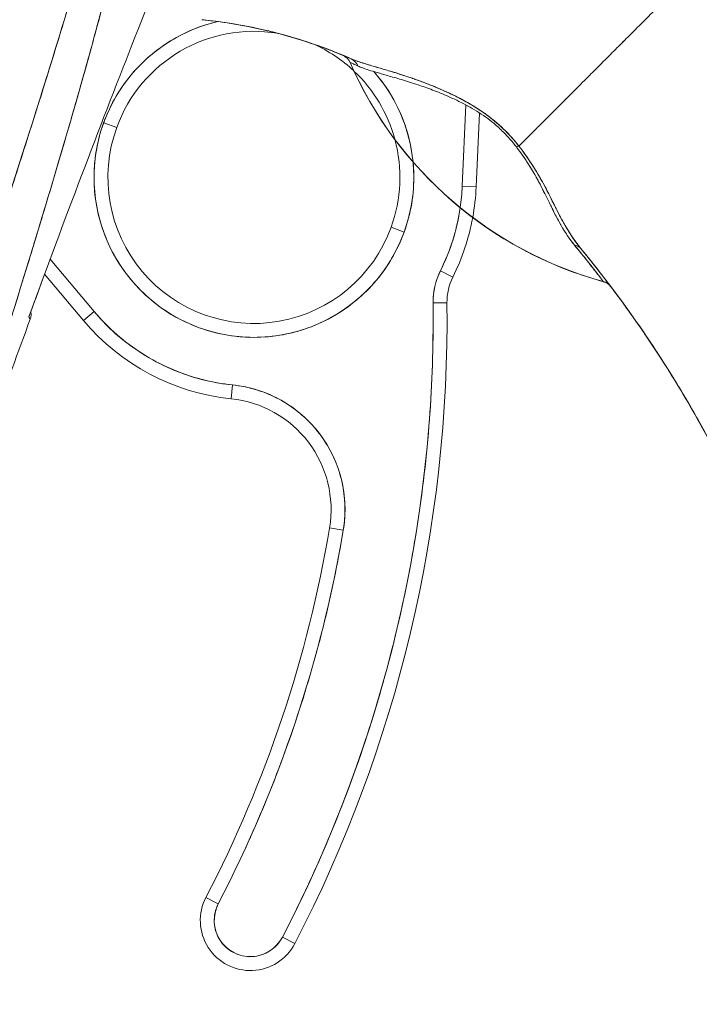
# Model space of a CAD drawing. Header units: inches. Extents: x 16 to 463, y 31 to 294.
# Tile 48 of 110: x 123.233 to 124.195, y 176.183 to 177.577. Entities that reach past the tile are written whole.
import ezdxf

# ---------------------------------------------------------------- set-up
doc = ezdxf.new("R2010")
doc.units = ezdxf.units.IN
doc.header["$LTSCALE"] = 28.571429
doc.header["$MEASUREMENT"] = 0
doc.layers.add('Symbol (ANSI)', color=7, linetype='Continuous', lineweight=5)
doc.layers.add('Visible (ANSI)', color=7, linetype='Continuous', lineweight=5)
doc.styles.add('ROMANS', font='romans.shx')
doc.dimstyles.new('Default (ANSI)$7', dxfattribs={"dimscale": 28.571429, "dimtxt": 0.1, "dimasz": 0.098425, "dimexe": 0.125, "dimexo": 0.0625, "dimgap": 0.031496, "dimtad": 0, "dimtih": 1, "dimtoh": 1, "dimrnd": 1e-08, "dimzin": 0, "dimdsep": 46, "dimtxsty": 'ROMANS', "dimcen": 0.09, "dimdle": 0.393701, "dimclrd": 256, "dimclre": 256, "dimclrt": 256, "dimadec": 0, "dimazin": 0, "dimtfac": 1, "dimtofl": 0, "dimtmove": 0, "dimatfit": 3, "dimfxl": 1, "dimtolj": 1, "dimtzin": 0, "dimlwd": -1, "dimlwe": -1, "dimarcsym": 0})

msp = doc.modelspace()

# ---------------------------------------------------------------- linework, layer by layer
at = {"layer": 'Visible (ANSI)'}
for p, q in [((123.7008, 177.5161), (123.7008, 177.5159)), ((123.8646, 177.456), (123.8596, 177.3408)), ((123.8596, 177.3408), (123.8646, 177.456)), ((123.8648, 177.4606), (123.8648, 177.4606)), ((123.8648, 177.4606), (123.8648, 177.4606)), ((123.8793, 177.3399), (123.8838, 177.4448)), ((123.8838, 177.4448), (123.8793, 177.3399)), ((123.884, 177.449), (123.884, 177.449)), ((123.884, 177.449), (123.884, 177.449)), ((123.3519, 177.4307), (123.3704, 177.424)), ((123.3704, 177.424), (123.3519, 177.4307)), ((123.8596, 177.3408), (123.8793, 177.3399)), ((123.8793, 177.3399), (123.8596, 177.3408)), ((123.7589, 177.2828), (123.7774, 177.2761)), ((123.7774, 177.2761), (123.7589, 177.2828)), ((123.2476, 177.2411), (123.2476, 177.2411)), ((123.3385, 177.1635), (123.2761, 177.2378)), ((123.2761, 177.2378), (123.3385, 177.1635)), ((123.3235, 177.1508), (123.2682, 177.2165)), ((123.8463, 177.2124), (123.8287, 177.2212)), ((123.8287, 177.2212), (123.8463, 177.2124)), ((123.8379, 177.1761), (123.8182, 177.1759)), ((123.8182, 177.1759), (123.8379, 177.1761)), ((123.3235, 177.1508), (123.3385, 177.1635)), ((123.3385, 177.1635), (123.3235, 177.1508)), ((123.5325, 177.0401), (123.5345, 177.0597)), ((123.5345, 177.0597), (123.5325, 177.0401)), ((123.6717, 176.8573), (123.6911, 176.854)), ((123.6911, 176.854), (123.6717, 176.8573)), ((123.4967, 176.3346), (123.5142, 176.3255)), ((123.5142, 176.3255), (123.4967, 176.3346)), ((123.6225, 176.2692), (123.605, 176.2783)), ((123.605, 176.2783), (123.6225, 176.2692))]:
    msp.add_line(p, q, dxfattribs=at)
for centre, radius, start, end in [((123.5646, 177.3534), 0.2264, 103.044, 160.033), ((123.5646, 177.3533), 0.2264, 103.0434, 103.0436), ((123.5646, 177.3534), 0.2067, 80.657, 160.033), ((123.5646, 177.3534), 0.2067, 46.794, 65.7172), ((123.5646, 177.3534), 0.2067, 65.7213, 65.7233), ((123.6823, 177.5079), 0.0201, 23.6684, 66.8216), ((123.6824, 177.5079), 0.0201, 23.6872, 66.7622), ((124.2055, 177.7373), 0.5512, 203.6748, 254.6399), ((123.5647, 177.3534), 0.2263, 44.9652, 44.9655), ((123.5646, 177.3534), 0.2067, 15.1282, 46.7392), ((123.5646, 177.3534), 0.2264, 5.5862, 41.3991), ((123.5646, 177.3534), 0.2264, 160.033, 340.033), ((123.5646, 177.3534), 0.2067, 160.033, 340.033), ((123.5646, 177.3534), 0.2067, 340.033, 15.042), ((123.5646, 177.3534), 0.2264, 340.033, 5.5293), ((123.5646, 177.3534), 0.2953, 351.6772, 357.548), ((123.5647, 177.3534), 0.3149, 349.6502, 357.5494), ((123.5646, 177.3534), 0.315, 349.6499, 357.548), ((123.5646, 177.3534), 0.2953, 333.4032, 351.6402), ((123.5647, 177.3534), 0.3149, 333.4013, 349.6154), ((123.5646, 177.3534), 0.315, 333.4032, 349.6151), ((123.9167, 177.1771), 0.0984, 153.4032, 180.7341), ((123.9167, 177.1771), 0.0787, 153.4032, 180.7341), ((123.9167, 177.1771), 0.0787, 153.4032, 180.7341), ((124.0542, 177.1864), 0.0201, 38.5981, 74.6399), ((121.9247, 177.1516), 1.8937, 332.5366, 0.7341), ((121.9247, 177.1516), 1.9134, 332.5366, 0.7341), ((123.5646, 177.3534), 0.2953, 220.033, 264.1461), ((138.022, 171.7007), 15.748, 159.74434, 160.82859), ((123.5646, 177.3534), 0.315, 220.0328, 264.1465), ((123.5646, 177.3534), 0.315, 220.033, 264.1461), ((123.5164, 176.8834), 0.1772, 350.4361, 84.1461), ((123.5164, 176.8834), 0.1575, 350.4361, 84.1461), ((121.9247, 177.1516), 1.7717, 332.5366, 350.4361), ((121.9247, 177.1516), 1.7913, 332.5366, 350.4361), ((123.5596, 176.3019), 0.0709, 152.5366, 332.5366), ((123.5596, 176.3019), 0.0709, 152.5366, 332.5366), ((123.5596, 176.3019), 0.0512, 152.5366, 332.5366)]:
    msp.add_arc(centre, radius, start, end, dxfattribs=at)
for centre, major_axis, ratio, start_param, end_param in [((123.4819, 177.5604), (-0.1269, 0.012), 0.132886, 4.605159, 4.653284), ((125.0153, 176.9783), (-1.3253, 0.5482), 0.00001, 6.271233, 6.274858), ((123.6824, 177.5079), (0.0079, 0.0184), 0.999933, 5.531377, 6.283185), ((123.6941, 177.5029), (0.008, 0.0184), 0.957286, 5.520704, 6.282764), ((123.6941, 177.5029), (0.008, 0.0184), 0.957286, 5.520703, 6.282762), ((125.1409, 176.9916), (-1.4402, 0.5244), 0.00001, 6.272078, 6.283191), ((124.2055, 177.7374), (0.5512, 0), 0.9998, 3.555085, 4.443895), ((123.9264, 177.385), (-0.0159, -0.0123), 0.236605, 3.562809, 3.880149), ((123.9264, 177.385), (0.0159, 0.0123), 0.236623, 0.420958, 0.738353), ((124.0117, 177.2404), (0.0155, 0.0127), 0.762679, 0.000601, 0.630131), ((124.0117, 177.2404), (0.0155, 0.0127), 0.76268, 0.000589, 0.630116), ((124.054, 177.1867), (0.0157, 0.0125), 0.9995, 0, 0.628441), ((124.054, 177.1867), (0.0053, 0.0194), 0.999871, 5.655499, 6.283185), ((124.054, 177.1867), (0.0157, 0.0125), 0.9995, 0, 0.628956), ((123.617, 177.8005), (0.4425, -0.5948), 0.00001, 6.251839, 6.283182), ((123.617, 177.8002), (0.4425, -0.5945), 0.00001, 6.283018, 6.314371)]:
    msp.add_ellipse(centre, major_axis=major_axis, ratio=ratio, start_param=start_param, end_param=end_param, dxfattribs=at)
for points, knots in [([(123.4231, 178.1197), (123.4114, 178.0359), (123.3946, 177.947), (123.3722, 177.853), (123.3498, 177.759), (123.3216, 177.6599), (123.2899, 177.5558), (123.2582, 177.4517), (123.2228, 177.3426), (123.1863, 177.2288), (123.1497, 177.115), (123.112, 176.9964), (123.0722, 176.8729)], [0, 0, 0, 0, 0.25, 0.25, 0.25, 0.5, 0.5, 0.5, 0.75, 0.75, 0.75, 1, 1, 1, 1]), ([(123.0722, 176.8729), (123.0798, 176.8971), (123.0874, 176.9213), (123.0951, 176.9455), (123.1024, 176.9684), (123.1097, 176.9913), (123.117, 177.0143), (123.124, 177.0361), (123.1311, 177.058), (123.1381, 177.0798), (123.1448, 177.1006), (123.1515, 177.1215), (123.1583, 177.1423), (123.1647, 177.1623), (123.1712, 177.1822), (123.1776, 177.2021), (123.1838, 177.2212), (123.19, 177.2403), (123.1962, 177.2594), (123.2021, 177.2778), (123.208, 177.2961), (123.2139, 177.3144), (123.2196, 177.3321), (123.2253, 177.3497), (123.2309, 177.3673), (123.2363, 177.3843), (123.2417, 177.4013), (123.2471, 177.4183), (123.2523, 177.4348), (123.2575, 177.4512), (123.2627, 177.4676), (123.2653, 177.4761), (123.268, 177.4847), (123.2706, 177.4932), (123.2729, 177.5005), (123.2752, 177.5079), (123.2775, 177.5153), (123.2823, 177.5307), (123.287, 177.5461), (123.2917, 177.5615), (123.2962, 177.5765), (123.3007, 177.5915), (123.3051, 177.6065), (123.3095, 177.6211), (123.3137, 177.6356), (123.318, 177.6502), (123.3221, 177.6645), (123.3262, 177.6787), (123.3302, 177.6929), (123.3341, 177.7068), (123.3379, 177.7208), (123.3417, 177.7347), (123.3455, 177.7483), (123.3491, 177.762), (123.3527, 177.7756), (123.3562, 177.789), (123.3596, 177.8024), (123.363, 177.8158), (123.3663, 177.8289), (123.3696, 177.8421), (123.3727, 177.8553), (123.3758, 177.8683), (123.3789, 177.8812), (123.3818, 177.8942), (123.3847, 177.907), (123.3876, 177.9199), (123.3903, 177.9327), (123.393, 177.9453), (123.3956, 177.958), (123.3982, 177.9707), (123.4006, 177.9832), (123.4031, 177.9958), (123.4054, 178.0084), (123.4077, 178.0208), (123.4098, 178.0333), (123.4119, 178.0457), (123.414, 178.0581), (123.416, 178.0705), (123.4179, 178.0828), (123.4197, 178.0951), (123.4215, 178.1074), (123.4231, 178.1197)], [0, 0, 0, 0, 0.058373, 0.058373, 0.058373, 0.113771, 0.113771, 0.113771, 0.166588, 0.166588, 0.166588, 0.217025, 0.217025, 0.217025, 0.265271, 0.265271, 0.265271, 0.311506, 0.311506, 0.311506, 0.355892, 0.355892, 0.355892, 0.398581, 0.398581, 0.398581, 0.439711, 0.439711, 0.439711, 0.479413, 0.479413, 0.479413, 0.5, 0.5, 0.5, 0.517807, 0.517807, 0.517807, 0.555021, 0.555021, 0.555021, 0.59116, 0.59116, 0.59116, 0.62632, 0.62632, 0.62632, 0.660593, 0.660593, 0.660593, 0.694065, 0.694065, 0.694065, 0.726815, 0.726815, 0.726815, 0.75892, 0.75892, 0.75892, 0.79045, 0.79045, 0.79045, 0.821471, 0.821471, 0.821471, 0.852043, 0.852043, 0.852043, 0.882223, 0.882223, 0.882223, 0.912065, 0.912065, 0.912065, 0.941613, 0.941613, 0.941613, 0.970914, 0.970914, 0.970914, 1, 1, 1, 1]), ([(123.4483, 178.1241), (123.4455, 178.0885), (123.4418, 178.0532), (123.4372, 178.0177), (123.4326, 177.9822), (123.4271, 177.9464), (123.4207, 177.91), (123.4143, 177.8735), (123.4071, 177.8365), (123.3989, 177.7983), (123.3908, 177.7602), (123.3817, 177.7209), (123.3717, 177.6802), (123.3617, 177.6394), (123.3507, 177.597), (123.3386, 177.5526), (123.3265, 177.5082), (123.3133, 177.4617), (123.299, 177.4124), (123.2846, 177.3631), (123.269, 177.311), (123.252, 177.2554), (123.235, 177.1997), (123.2167, 177.1405), (123.1968, 177.077), (123.1769, 177.0134), (123.1556, 176.9455), (123.133, 176.8734)], [0, 0, 0, 0, 0.111111, 0.111111, 0.111111, 0.222222, 0.222222, 0.222222, 0.333333, 0.333333, 0.333333, 0.444444, 0.444444, 0.444444, 0.555556, 0.555556, 0.555556, 0.666667, 0.666667, 0.666667, 0.777778, 0.777778, 0.777778, 0.888889, 0.888889, 0.888889, 1, 1, 1, 1]), ([(123.4483, 178.1241), (123.4473, 178.1119), (123.4462, 178.0996), (123.445, 178.0871), (123.4439, 178.0748), (123.4425, 178.0624), (123.4411, 178.0498), (123.4397, 178.0374), (123.4381, 178.0249), (123.4365, 178.0122), (123.4348, 177.9997), (123.433, 177.9871), (123.4311, 177.9743), (123.4293, 177.9617), (123.4272, 177.9489), (123.4251, 177.936), (123.423, 177.9232), (123.4208, 177.9103), (123.4184, 177.8973), (123.4163, 177.8855), (123.4141, 177.8737), (123.4118, 177.8618), (123.4116, 177.8605), (123.4114, 177.8593), (123.4111, 177.858), (123.4086, 177.8448), (123.4059, 177.8316), (123.4031, 177.8182), (123.4003, 177.8048), (123.3975, 177.7913), (123.3945, 177.7777), (123.3915, 177.7641), (123.3884, 177.7503), (123.3852, 177.7365), (123.3819, 177.7226), (123.3786, 177.7086), (123.3752, 177.6944), (123.3717, 177.6802), (123.3682, 177.6659), (123.3645, 177.6515), (123.3609, 177.6369), (123.3571, 177.6222), (123.3532, 177.6074), (123.3497, 177.594), (123.3461, 177.5804), (123.3424, 177.5667), (123.342, 177.5652), (123.3416, 177.5638), (123.3412, 177.5623), (123.3371, 177.5469), (123.3328, 177.5314), (123.3285, 177.5158), (123.3241, 177.5), (123.3196, 177.484), (123.315, 177.468), (123.3103, 177.4516), (123.3056, 177.4351), (123.3008, 177.4185), (123.2958, 177.4016), (123.2908, 177.3846), (123.2858, 177.3674), (123.2806, 177.3499), (123.2753, 177.3322), (123.2699, 177.3144), (123.2644, 177.2962), (123.2589, 177.2779), (123.2532, 177.2594), (123.2511, 177.2522), (123.2489, 177.245), (123.2467, 177.2379), (123.243, 177.226), (123.2394, 177.2141), (123.2357, 177.2021), (123.2296, 177.1823), (123.2234, 177.1624), (123.2172, 177.1423), (123.2108, 177.1216), (123.2043, 177.1008), (123.1977, 177.0798), (123.1909, 177.0582), (123.1841, 177.0364), (123.1772, 177.0144), (123.1701, 176.9917), (123.1629, 176.9689), (123.1557, 176.9458), (123.1482, 176.9219), (123.1406, 176.8978), (123.133, 176.8734)], [0, 0, 0, 0, 0.037382, 0.037382, 0.037382, 0.074234, 0.074234, 0.074234, 0.110636, 0.110636, 0.110636, 0.146671, 0.146671, 0.146671, 0.182417, 0.182417, 0.182417, 0.217957, 0.217957, 0.217957, 0.25, 0.25, 0.25, 0.253368, 0.253368, 0.253368, 0.288725, 0.288725, 0.288725, 0.324095, 0.324095, 0.324095, 0.359547, 0.359547, 0.359547, 0.39515, 0.39515, 0.39515, 0.430974, 0.430974, 0.430974, 0.467089, 0.467089, 0.467089, 0.5, 0.5, 0.5, 0.503564, 0.503564, 0.503564, 0.540473, 0.540473, 0.540473, 0.577897, 0.577897, 0.577897, 0.615918, 0.615918, 0.615918, 0.654622, 0.654622, 0.654622, 0.694093, 0.694093, 0.694093, 0.734423, 0.734423, 0.734423, 0.75, 0.75, 0.75, 0.775706, 0.775706, 0.775706, 0.818036, 0.818036, 0.818036, 0.861515, 0.861515, 0.861515, 0.906243, 0.906243, 0.906243, 0.952322, 0.952322, 0.952322, 1, 1, 1, 1]), ([(123.2459, 177.1559), (123.2712, 177.225), (123.2961, 177.2917), (123.3206, 177.356), (123.345, 177.4203), (123.3689, 177.4821), (123.3923, 177.5417), (123.4157, 177.6013), (123.4385, 177.6586), (123.4607, 177.7136)], [0, 0, 0, 0, 0.333333, 0.333333, 0.333333, 0.666667, 0.666667, 0.666667, 1, 1, 1, 1]), ([(124.1953, 177.6532), (124.1879, 177.6458), (124.1804, 177.6383), (124.1728, 177.6307), (124.1648, 177.6227), (124.1568, 177.6146), (124.1488, 177.6066), (124.1464, 177.6042), (124.144, 177.6019), (124.1416, 177.5995), (124.1356, 177.5934), (124.1295, 177.5874), (124.1236, 177.5815), (124.1149, 177.5728), (124.1063, 177.5642), (124.0979, 177.5558), (124.0952, 177.5531), (124.0925, 177.5504), (124.0899, 177.5478), (124.0839, 177.5417), (124.0779, 177.5358), (124.0721, 177.53), (124.0635, 177.5214), (124.0551, 177.513), (124.047, 177.5048), (124.0454, 177.5033), (124.0439, 177.5017), (124.0423, 177.5002), (124.0357, 177.4935), (124.0292, 177.4871), (124.0229, 177.4808), (124.0191, 177.4769), (124.0153, 177.4731), (124.0115, 177.4694), (124.0078, 177.4657), (124.0042, 177.462), (124.0006, 177.4585), (123.9971, 177.4549), (123.9936, 177.4514), (123.9902, 177.4481), (123.9869, 177.4447), (123.9836, 177.4414), (123.9804, 177.4383), (123.9753, 177.4332), (123.9705, 177.4283), (123.9659, 177.4238), (123.9649, 177.4227), (123.9638, 177.4217), (123.9628, 177.4206), (123.9601, 177.4179), (123.9575, 177.4154), (123.955, 177.4129), (123.9526, 177.4104), (123.9502, 177.4081), (123.948, 177.4059), (123.9457, 177.4036), (123.9436, 177.4015), (123.9417, 177.3996), (123.941, 177.3989), (123.9404, 177.3983), (123.9398, 177.3977)], [0, 0, 0, 0, 0.070424, 0.070424, 0.070424, 0.144534, 0.144534, 0.144534, 0.166667, 0.166667, 0.166667, 0.223343, 0.223343, 0.223343, 0.306734, 0.306734, 0.306734, 0.333333, 0.333333, 0.333333, 0.393545, 0.393545, 0.393545, 0.482972, 0.482972, 0.482972, 0.5, 0.5, 0.5, 0.574383, 0.574383, 0.574383, 0.620537, 0.620537, 0.620537, 0.666667, 0.666667, 0.666667, 0.713018, 0.713018, 0.713018, 0.759127, 0.759127, 0.759127, 0.833333, 0.833333, 0.833333, 0.850626, 0.850626, 0.850626, 0.895889, 0.895889, 0.895889, 0.940848, 0.940848, 0.940848, 0.985537, 0.985537, 0.985537, 1, 1, 1, 1]), ([(123.9398, 177.3977), (123.9404, 177.3983), (123.941, 177.3989), (123.9417, 177.3996), (123.9436, 177.4015), (123.9457, 177.4036), (123.948, 177.4059), (123.9502, 177.4081), (123.9526, 177.4104), (123.955, 177.4129), (123.9575, 177.4154), (123.9601, 177.4179), (123.9628, 177.4206), (123.9638, 177.4217), (123.9649, 177.4227), (123.9659, 177.4238), (123.9705, 177.4283), (123.9753, 177.4332), (123.9804, 177.4383), (123.9868, 177.4446), (123.9935, 177.4513), (124.0006, 177.4584), (124.0077, 177.4655), (124.0152, 177.473), (124.0229, 177.4808), (124.0292, 177.4871), (124.0357, 177.4935), (124.0423, 177.5002), (124.0439, 177.5017), (124.0454, 177.5033), (124.047, 177.5048), (124.0551, 177.513), (124.0635, 177.5214), (124.0721, 177.53), (124.0779, 177.5358), (124.0839, 177.5417), (124.0899, 177.5477), (124.0925, 177.5504), (124.0952, 177.5531), (124.0979, 177.5558), (124.1063, 177.5642), (124.1149, 177.5728), (124.1236, 177.5815), (124.1295, 177.5874), (124.1355, 177.5934), (124.1416, 177.5994), (124.144, 177.6018), (124.1464, 177.6042), (124.1488, 177.6066), (124.1568, 177.6146), (124.1648, 177.6227), (124.1728, 177.6307), (124.1804, 177.6383), (124.1879, 177.6458), (124.1953, 177.6532)], [0, 0, 0, 0, 0.014459, 0.014459, 0.014459, 0.059137, 0.059137, 0.059137, 0.104088, 0.104088, 0.104088, 0.149345, 0.149345, 0.149345, 0.166667, 0.166667, 0.166667, 0.24084, 0.24084, 0.24084, 0.33319, 0.33319, 0.33319, 0.425633, 0.425633, 0.425633, 0.5, 0.5, 0.5, 0.517058, 0.517058, 0.517058, 0.606462, 0.606462, 0.606462, 0.666667, 0.666667, 0.666667, 0.693307, 0.693307, 0.693307, 0.776791, 0.776791, 0.776791, 0.833333, 0.833333, 0.833333, 0.855634, 0.855634, 0.855634, 0.929684, 0.929684, 0.929684, 1, 1, 1, 1]), ([(124.1953, 177.6532), (124.2043, 177.6207), (124.2127, 177.5883), (124.2206, 177.556), (124.2285, 177.5237), (124.2358, 177.4915), (124.2428, 177.4596), (124.2497, 177.4277), (124.2563, 177.3961), (124.2627, 177.3648), (124.269, 177.3335), (124.2752, 177.3026), (124.2813, 177.2721), (124.2874, 177.2416), (124.2936, 177.2115), (124.2999, 177.1819), (124.3062, 177.1523), (124.3126, 177.1232), (124.3195, 177.0946), (124.3264, 177.0659), (124.3337, 177.0378), (124.3416, 177.01), (124.3496, 176.9823), (124.3581, 176.955), (124.3676, 176.928)], [0, 0, 0, 0, 0.124961, 0.124961, 0.124961, 0.249967, 0.249967, 0.249967, 0.374972, 0.374972, 0.374972, 0.499978, 0.499978, 0.499978, 0.624983, 0.624983, 0.624983, 0.749989, 0.749989, 0.749989, 0.874994, 0.874994, 0.874994, 1, 1, 1, 1]), ([(123.4971, 177.5759), (123.5321, 177.5721), (123.5669, 177.5656), (123.6012, 177.5565), (123.6355, 177.5474), (123.6693, 177.5357), (123.7021, 177.5213)], [0, 0, 0, 0, 0.5, 0.5, 0.5, 1, 1, 1, 1]), ([(123.7021, 177.5213), (123.7016, 177.5215), (123.7011, 177.5218), (123.7006, 177.522), (123.6807, 177.5306), (123.6605, 177.5383), (123.64, 177.5451), (123.6194, 177.5518), (123.5987, 177.5576), (123.5777, 177.5624), (123.5568, 177.5671), (123.5357, 177.571), (123.5145, 177.5738), (123.5087, 177.5746), (123.5029, 177.5753), (123.4971, 177.5759)], [0, 0, 0, 0, 0.007361, 0.007361, 0.007361, 0.310645, 0.310645, 0.310645, 0.613929, 0.613929, 0.613929, 0.917213, 0.917213, 0.917213, 1, 1, 1, 1]), ([(123.3519, 177.4307), (123.3567, 177.4439), (123.3626, 177.4565), (123.3696, 177.4684), (123.3767, 177.4804), (123.3849, 177.4918), (123.3941, 177.5023), (123.4033, 177.5128), (123.4134, 177.5224), (123.4244, 177.5311), (123.4353, 177.5397), (123.4471, 177.5473), (123.4594, 177.5538), (123.4718, 177.5603), (123.4847, 177.5657), (123.498, 177.5698), (123.5032, 177.5713), (123.5083, 177.5727), (123.5135, 177.5739)], [0, 0, 0, 0, 0.0588235, 0.0588235, 0.0588235, 0.1176471, 0.1176471, 0.1176471, 0.1764706, 0.1764706, 0.1764706, 0.2352941, 0.2352941, 0.2352941, 0.2941176, 0.2941176, 0.2941176, 0.3166733, 0.3166733, 0.3166733, 0.3166733]), ([(123.9398, 177.3977), (123.9334, 177.4059), (123.9262, 177.414), (123.9181, 177.4218), (123.9099, 177.4297), (123.9008, 177.4373), (123.891, 177.4443), (123.8905, 177.4446), (123.8901, 177.4449), (123.8896, 177.4452), (123.8801, 177.4518), (123.8699, 177.4579), (123.8593, 177.4636), (123.8579, 177.4643), (123.8564, 177.465), (123.855, 177.4658), (123.8463, 177.4703), (123.8374, 177.4744), (123.8283, 177.4784), (123.8272, 177.4789), (123.826, 177.4793), (123.8249, 177.4798), (123.8228, 177.4807), (123.8206, 177.4816), (123.8185, 177.4825), (123.8089, 177.4864), (123.7992, 177.4901), (123.7896, 177.4934), (123.7893, 177.4935), (123.789, 177.4936), (123.7887, 177.4937), (123.7805, 177.4965), (123.7725, 177.4991), (123.7645, 177.5016), (123.7641, 177.5017), (123.7637, 177.5019), (123.7632, 177.502), (123.7606, 177.5028), (123.7579, 177.5036), (123.7553, 177.5044), (123.7519, 177.5054), (123.7485, 177.5064), (123.7452, 177.5073), (123.7399, 177.5089), (123.7348, 177.5104), (123.73, 177.5118), (123.728, 177.5124), (123.726, 177.513), (123.7242, 177.5136), (123.7221, 177.5142), (123.7201, 177.5148), (123.7182, 177.5154), (123.7118, 177.5175), (123.7066, 177.5194), (123.7021, 177.5213)], [0, 0, 0, 0, 0.125, 0.125, 0.125, 0.25, 0.25, 0.25, 0.255535, 0.255535, 0.255535, 0.375, 0.375, 0.375, 0.39094, 0.39094, 0.39094, 0.487767, 0.487767, 0.487767, 0.5, 0.5, 0.5, 0.522422, 0.522422, 0.522422, 0.625, 0.625, 0.625, 0.628055, 0.628055, 0.628055, 0.715688, 0.715688, 0.715688, 0.720466, 0.720466, 0.720466, 0.75, 0.75, 0.75, 0.787783, 0.787783, 0.787783, 0.849243, 0.849243, 0.849243, 0.875, 0.875, 0.875, 0.903965, 0.903965, 0.903965, 1, 1, 1, 1]), ([(123.9398, 177.3977), (123.9339, 177.4052), (123.9273, 177.4127), (123.9203, 177.4196), (123.9191, 177.4208), (123.9178, 177.422), (123.9166, 177.4232), (123.9094, 177.4301), (123.9018, 177.4364), (123.8937, 177.4423), (123.8925, 177.4432), (123.8912, 177.4441), (123.8898, 177.4451), (123.8825, 177.4502), (123.8748, 177.455), (123.8667, 177.4595), (123.8642, 177.4609), (123.8617, 177.4623), (123.8591, 177.4637), (123.8533, 177.4667), (123.8475, 177.4696), (123.8415, 177.4724), (123.8363, 177.4748), (123.831, 177.4772), (123.8257, 177.4795), (123.8231, 177.4806), (123.8205, 177.4817), (123.8178, 177.4828), (123.8096, 177.4861), (123.8013, 177.4892), (123.7931, 177.4921), (123.7926, 177.4923), (123.792, 177.4925), (123.7915, 177.4927), (123.7836, 177.4955), (123.7758, 177.498), (123.7682, 177.5004), (123.7648, 177.5015), (123.7614, 177.5025), (123.758, 177.5036), (123.7544, 177.5046), (123.7509, 177.5057), (123.7474, 177.5067), (123.7419, 177.5083), (123.7365, 177.5099), (123.7314, 177.5114), (123.73, 177.5118), (123.7287, 177.5122), (123.7274, 177.5126), (123.7245, 177.5135), (123.7217, 177.5143), (123.719, 177.5152), (123.7156, 177.5162), (123.7124, 177.5173), (123.7094, 177.5184), (123.7068, 177.5194), (123.7044, 177.5203), (123.7021, 177.5213)], [0, 0, 0, 0, 0.106229, 0.106229, 0.106229, 0.125, 0.125, 0.125, 0.232823, 0.232823, 0.232823, 0.25, 0.25, 0.25, 0.345204, 0.345204, 0.345204, 0.375, 0.375, 0.375, 0.441581, 0.441581, 0.441581, 0.5, 0.5, 0.5, 0.528868, 0.528868, 0.528868, 0.618969, 0.618969, 0.618969, 0.625, 0.625, 0.625, 0.711204, 0.711204, 0.711204, 0.75, 0.75, 0.75, 0.791698, 0.791698, 0.791698, 0.857612, 0.857612, 0.857612, 0.875, 0.875, 0.875, 0.912763, 0.912763, 0.912763, 0.959824, 0.959824, 0.959824, 1, 1, 1, 1]), ([(123.7008, 177.516), (123.7009, 177.5159), (123.7012, 177.5158), (123.7017, 177.5156), (123.7025, 177.5152), (123.7037, 177.5147), (123.7054, 177.5139), (123.7071, 177.5131), (123.7094, 177.5121), (123.712, 177.5109)], [0, 0, 0, 0, 0.250608, 0.250608, 0.250608, 0.616926, 0.616926, 0.616926, 1, 1, 1, 1]), ([(123.712, 177.5109), (123.714, 177.51), (123.7163, 177.5091), (123.7187, 177.5082), (123.7214, 177.5072), (123.7243, 177.5062), (123.7275, 177.5052), (123.731, 177.5041), (123.7349, 177.503), (123.739, 177.5018), (123.7414, 177.5011), (123.744, 177.5003), (123.7467, 177.4996), (123.749, 177.4989), (123.7514, 177.4982), (123.7539, 177.4975), (123.76, 177.4957), (123.7665, 177.4939), (123.7735, 177.4918), (123.7809, 177.4896), (123.7887, 177.4871), (123.797, 177.4843), (123.7978, 177.4841), (123.7986, 177.4838), (123.7994, 177.4835), (123.8061, 177.4813), (123.8131, 177.4788), (123.8204, 177.476), (123.8277, 177.4732), (123.8352, 177.4701), (123.843, 177.4666), (123.8508, 177.4631), (123.8589, 177.4592), (123.867, 177.4547), (123.8672, 177.4546), (123.8674, 177.4545), (123.8675, 177.4544), (123.8759, 177.4498), (123.8844, 177.4446), (123.8928, 177.4387), (123.8967, 177.4359), (123.9005, 177.433), (123.9042, 177.4299), (123.909, 177.4259), (123.9136, 177.4218), (123.918, 177.4174), (123.9246, 177.4108), (123.9307, 177.4037), (123.9362, 177.3965)], [0, 0, 0, 0, 0.060401, 0.060401, 0.060401, 0.128439, 0.128439, 0.128439, 0.204371, 0.204371, 0.204371, 0.25, 0.25, 0.25, 0.289854, 0.289854, 0.289854, 0.38726, 0.38726, 0.38726, 0.490155, 0.490155, 0.490155, 0.5, 0.5, 0.5, 0.582487, 0.582487, 0.582487, 0.665027, 0.665027, 0.665027, 0.748353, 0.748353, 0.748353, 0.75, 0.75, 0.75, 0.835339, 0.835339, 0.835339, 0.875, 0.875, 0.875, 0.925032, 0.925032, 0.925032, 1, 1, 1, 1]), ([(123.7344, 177.5031), (123.7418, 177.4948), (123.7485, 177.4859), (123.7546, 177.4766), (123.7622, 177.4649), (123.7687, 177.4524), (123.774, 177.4396), (123.7793, 177.4267), (123.7834, 177.4133), (123.7862, 177.3996), (123.7879, 177.3916), (123.7891, 177.3835), (123.7899, 177.3754)], [0.6590255, 0.6590255, 0.6590255, 0.6590255, 0.7058824, 0.7058824, 0.7058824, 0.7647059, 0.7647059, 0.7647059, 0.8235294, 0.8235294, 0.8235294, 0.8579514, 0.8579514, 0.8579514, 0.8579514]), ([(123.7774, 177.2761), (123.7726, 177.2629), (123.7667, 177.2503), (123.7596, 177.2384), (123.7525, 177.2264), (123.7443, 177.215), (123.7351, 177.2045), (123.726, 177.194), (123.7158, 177.1843), (123.7049, 177.1757), (123.6939, 177.1671), (123.6822, 177.1594), (123.6698, 177.153), (123.6575, 177.1465), (123.6445, 177.1411), (123.6312, 177.137), (123.6179, 177.1329), (123.6042, 177.1301), (123.5903, 177.1285), (123.5764, 177.1269), (123.5624, 177.1266), (123.5485, 177.1276), (123.5346, 177.1286), (123.5208, 177.1309), (123.5073, 177.1344), (123.4938, 177.1379), (123.4806, 177.1427), (123.468, 177.1487), (123.4554, 177.1546), (123.4433, 177.1617), (123.432, 177.1699), (123.4207, 177.1781), (123.4102, 177.1873), (123.4006, 177.1974), (123.3909, 177.2075), (123.3823, 177.2185), (123.3747, 177.2302), (123.3671, 177.2419), (123.3606, 177.2543), (123.3553, 177.2672), (123.35, 177.2801), (123.3459, 177.2935), (123.343, 177.3072), (123.3402, 177.3208), (123.3386, 177.3347), (123.3383, 177.3487), (123.338, 177.3626), (123.339, 177.3766), (123.3413, 177.3903), (123.3435, 177.4041), (123.3471, 177.4175), (123.3519, 177.4307)], [0, 0, 0, 0, 0.058824, 0.058824, 0.058824, 0.117647, 0.117647, 0.117647, 0.176471, 0.176471, 0.176471, 0.235294, 0.235294, 0.235294, 0.294118, 0.294118, 0.294118, 0.352941, 0.352941, 0.352941, 0.411765, 0.411765, 0.411765, 0.470588, 0.470588, 0.470588, 0.529412, 0.529412, 0.529412, 0.588235, 0.588235, 0.588235, 0.647059, 0.647059, 0.647059, 0.705882, 0.705882, 0.705882, 0.764706, 0.764706, 0.764706, 0.823529, 0.823529, 0.823529, 0.882353, 0.882353, 0.882353, 0.941176, 0.941176, 0.941176, 1, 1, 1, 1]), ([(123.9745, 177.3346), (123.9724, 177.3386), (123.9703, 177.3426), (123.9681, 177.3467), (123.9658, 177.351), (123.9634, 177.3554), (123.9609, 177.3598), (123.9585, 177.3638), (123.9561, 177.3678), (123.9535, 177.3719), (123.9512, 177.3756), (123.9487, 177.3793), (123.9462, 177.383), (123.9438, 177.3863), (123.9414, 177.3897), (123.9389, 177.3931), (123.938, 177.3942), (123.9371, 177.3954), (123.9362, 177.3965)], [0.6054523, 0.6054523, 0.6054523, 0.6054523, 0.6862674, 0.6862674, 0.6862674, 0.7702958, 0.7702958, 0.7702958, 0.8465064, 0.8465064, 0.8465064, 0.9155475, 0.9155475, 0.9155475, 0.9782082, 0.9782082, 0.9782082, 1, 1, 1, 1]), ([(123.9362, 177.3965), (123.9424, 177.3886), (123.948, 177.3806), (123.953, 177.3726), (123.9596, 177.3624), (123.9653, 177.3523), (123.9703, 177.3426), (123.9745, 177.3345), (123.9783, 177.3268), (123.9821, 177.3192), (123.9832, 177.317), (123.9843, 177.3148), (123.9853, 177.3127), (123.9903, 177.3027), (123.995, 177.2934), (124.0001, 177.2846), (124.0057, 177.275), (124.0116, 177.266), (124.0185, 177.2576)], [0, 0, 0, 0, 0.148428, 0.148428, 0.148428, 0.340764, 0.340764, 0.340764, 0.5, 0.5, 0.5, 0.546721, 0.546721, 0.546721, 0.762825, 0.762825, 0.762825, 1, 1, 1, 1]), ([(124.0272, 177.2531), (124.0249, 177.256), (124.0226, 177.2589), (124.0205, 177.2618), (124.0181, 177.2651), (124.0158, 177.2685), (124.0136, 177.2718), (124.0115, 177.275), (124.0095, 177.2783), (124.0075, 177.2815), (124.0073, 177.2819), (124.0071, 177.2822), (124.0069, 177.2826), (124.0046, 177.2865), (124.0024, 177.2904), (124.0002, 177.2944), (123.9979, 177.2988), (123.9956, 177.3032), (123.9933, 177.3076), (123.9928, 177.3087), (123.9923, 177.3097), (123.9918, 177.3107), (123.9897, 177.3148), (123.9877, 177.3189), (123.9856, 177.323), (123.9845, 177.3253), (123.9833, 177.3276), (123.9821, 177.3299), (123.9804, 177.3333), (123.9787, 177.3366), (123.9769, 177.34), (123.9766, 177.3406), (123.9762, 177.3412), (123.9759, 177.3418), (123.9712, 177.3507), (123.9661, 177.3594), (123.9605, 177.3682), (123.9604, 177.3684), (123.9603, 177.3686), (123.9601, 177.3688), (123.954, 177.3785), (123.9473, 177.3882), (123.9398, 177.3977)], [0, 0, 0, 0, 0.062727, 0.062727, 0.062727, 0.133158, 0.133158, 0.133158, 0.2, 0.2, 0.2, 0.2074, 0.2074, 0.2074, 0.288525, 0.288525, 0.288525, 0.378924, 0.378924, 0.378924, 0.4, 0.4, 0.4, 0.483407, 0.483407, 0.483407, 0.530937, 0.530937, 0.530937, 0.6, 0.6, 0.6, 0.612912, 0.612912, 0.612912, 0.795849, 0.795849, 0.795849, 0.8, 0.8, 0.8, 1, 1, 1, 1]), ([(124.0272, 177.2531), (124.0198, 177.2622), (124.0135, 177.2716), (124.0078, 177.2811), (124.0062, 177.2838), (124.0046, 177.2864), (124.0031, 177.2891), (123.9993, 177.2961), (123.9956, 177.3031), (123.9921, 177.3102), (123.9893, 177.3156), (123.9866, 177.321), (123.9839, 177.3265), (123.9814, 177.3314), (123.9788, 177.3364), (123.9761, 177.3414), (123.9721, 177.3488), (123.9679, 177.3563), (123.9635, 177.3635), (123.9615, 177.3666), (123.9596, 177.3697), (123.9576, 177.3728), (123.9519, 177.3815), (123.9459, 177.3899), (123.9398, 177.3977)], [0, 0, 0, 0, 0.195442, 0.195442, 0.195442, 0.25, 0.25, 0.25, 0.391676, 0.391676, 0.391676, 0.5, 0.5, 0.5, 0.599609, 0.599609, 0.599609, 0.75, 0.75, 0.75, 0.814803, 0.814803, 0.814803, 1, 1, 1, 1]), ([(123.9514, 177.3819), (123.9537, 177.3787), (123.9559, 177.3753), (123.9581, 177.372), (123.9582, 177.3718), (123.9583, 177.3717), (123.9584, 177.3715)], [0.12003496, 0.12003496, 0.12003496, 0.12003496, 0.19186179, 0.19186179, 0.19186179, 0.19496186, 0.19496186, 0.19496186, 0.19496186]), ([(123.7899, 177.3752), (123.7905, 177.3695), (123.7908, 177.3638), (123.791, 177.3581), (123.7912, 177.3442), (123.7902, 177.3301), (123.788, 177.3164), (123.7857, 177.3027), (123.7822, 177.2893), (123.7774, 177.2761)], [0.858267, 0.858267, 0.858267, 0.858267, 0.8823529, 0.8823529, 0.8823529, 0.9411765, 0.9411765, 0.9411765, 1, 1, 1, 1]), ([(123.9659, 177.3595), (123.9659, 177.3595), (123.9659, 177.3594), (123.966, 177.3593), (123.9687, 177.3549), (123.9713, 177.3503), (123.9738, 177.3457), (123.9738, 177.3456), (123.9739, 177.3455), (123.9739, 177.3455)], [0.27869705, 0.27869705, 0.27869705, 0.27869705, 0.27990407, 0.27990407, 0.27990407, 0.37245963, 0.37245963, 0.37245963, 0.37427268, 0.37427268, 0.37427268, 0.37427268]), ([(123.98, 177.334), (123.9805, 177.333), (123.981, 177.3321), (123.9815, 177.3311), (123.9817, 177.3308), (123.9819, 177.3305), (123.982, 177.3301)], [0.45095955, 0.45095955, 0.45095955, 0.45095955, 0.46996877, 0.46996877, 0.46996877, 0.4767567, 0.4767567, 0.4767567, 0.4767567]), ([(123.9994, 177.2859), (123.9992, 177.2861), (123.999, 177.2864), (123.9989, 177.2867), (123.996, 177.2919), (123.9932, 177.2972), (123.9903, 177.3027), (123.9889, 177.3056), (123.9874, 177.3086), (123.9859, 177.3116)], [0.2471001, 0.2471001, 0.2471001, 0.2471001, 0.2541667, 0.2541667, 0.2541667, 0.3791297, 0.3791297, 0.3791297, 0.4452911, 0.4452911, 0.4452911, 0.4452911]), ([(123.8287, 177.2212), (123.8348, 177.2336), (123.8401, 177.2462), (123.8445, 177.2593), (123.8489, 177.2725), (123.8524, 177.286), (123.855, 177.2996), (123.8556, 177.3032), (123.8562, 177.3068), (123.8568, 177.3105)], [0, 0, 0, 0, 0.3333333, 0.3333333, 0.3333333, 0.6666667, 0.6666667, 0.6666667, 0.7549108, 0.7549108, 0.7549108, 0.7549108]), ([(124.0079, 177.2809), (124.0107, 177.2763), (124.0136, 177.2717), (124.0167, 177.2672), (124.0185, 177.2645), (124.0204, 177.2619), (124.0223, 177.2593)], [0.8062662, 0.8062662, 0.8062662, 0.8062662, 0.9006981, 0.9006981, 0.9006981, 0.9558439, 0.9558439, 0.9558439, 0.9558439]), ([(124.0512, 177.2167), (124.0509, 177.217), (124.0507, 177.2174), (124.0504, 177.2178), (124.0469, 177.2222), (124.0425, 177.2279), (124.0371, 177.2347), (124.0318, 177.2414), (124.0256, 177.249), (124.0185, 177.2576)], [0.4214835, 0.4214835, 0.4214835, 0.4214835, 0.4454827, 0.4454827, 0.4454827, 0.7271366, 0.7271366, 0.7271366, 1, 1, 1, 1]), ([(124.0185, 177.2576), (124.0277, 177.2465), (124.0354, 177.2369), (124.0415, 177.2292), (124.0478, 177.2211), (124.0524, 177.2151), (124.0554, 177.2112), (124.0577, 177.2082), (124.059, 177.2065), (124.0593, 177.2061)], [0, 0, 0, 0, 0.353142, 0.353142, 0.353142, 0.719555, 0.719555, 0.719555, 1, 1, 1, 1]), ([(124.0272, 177.2531), (124.0507, 177.2246), (124.0731, 177.1954), (124.0945, 177.1656), (124.1159, 177.1358), (124.1362, 177.1053), (124.1556, 177.0742), (124.175, 177.0431), (124.1934, 177.0113), (124.2108, 176.9788), (124.2282, 176.9464), (124.2446, 176.9132), (124.26, 176.8792)], [0, 0, 0, 0, 0.25, 0.25, 0.25, 0.5, 0.5, 0.5, 0.75, 0.75, 0.75, 1, 1, 1, 1]), ([(124.26, 176.8792), (124.2495, 176.9024), (124.2385, 176.9253), (124.227, 176.9478), (124.2155, 176.9703), (124.2036, 176.9925), (124.1912, 177.0143), (124.1788, 177.0362), (124.166, 177.0577), (124.1527, 177.0789), (124.1394, 177.1002), (124.1256, 177.1211), (124.1113, 177.1417), (124.0971, 177.1623), (124.0823, 177.1826), (124.0671, 177.2026), (124.0542, 177.2197), (124.0409, 177.2365), (124.0272, 177.2531)], [0, 0, 0, 0, 0.17088, 0.17088, 0.17088, 0.34176, 0.34176, 0.34176, 0.51264, 0.51264, 0.51264, 0.68352, 0.68352, 0.68352, 0.8544, 0.8544, 0.8544, 1, 1, 1, 1]), ([(124.26, 176.8792), (124.245, 176.9123), (124.2289, 176.945), (124.1948, 177.0087), (124.1769, 177.0398), (124.1212, 177.1298), (124.0808, 177.1867), (124.0375, 177.2405)], [0, 0, 0, 0, 0.276985, 0.276985, 0.55176, 0.55176, 1.089724, 1.089724, 1.089724, 1.089724]), ([(123.8182, 177.1759), (123.8182, 177.1811), (123.8185, 177.1863), (123.8193, 177.1914), (123.82, 177.1966), (123.8212, 177.2018), (123.8228, 177.2067), (123.8244, 177.2117), (123.8263, 177.2165), (123.8287, 177.2212)], [0, 0, 0, 0, 0.333333, 0.333333, 0.333333, 0.666667, 0.666667, 0.666667, 1, 1, 1, 1]), ([(124.0593, 177.2061), (124.0591, 177.2063), (124.0586, 177.207), (124.0578, 177.208), (124.0575, 177.2084), (124.0571, 177.2089), (124.0567, 177.2095)], [0, 0, 0, 0, 0.1580503, 0.1580503, 0.1580503, 0.2210478, 0.2210478, 0.2210478, 0.2210478]), ([(123.605, 176.2783), (123.6289, 176.3242), (123.6508, 176.371), (123.6708, 176.4188), (123.6909, 176.4665), (123.709, 176.5151), (123.725, 176.5643), (123.7411, 176.6136), (123.7551, 176.6635), (123.7671, 176.7139), (123.7791, 176.7643), (123.789, 176.8151), (123.7968, 176.8663), (123.8046, 176.9176), (123.8103, 176.9691), (123.8139, 177.0208), (123.8175, 177.0724), (123.8189, 177.124), (123.8182, 177.1759)], [0, 0, 0, 0, 0.166667, 0.166667, 0.166667, 0.333333, 0.333333, 0.333333, 0.5, 0.5, 0.5, 0.666667, 0.666667, 0.666667, 0.833333, 0.833333, 0.833333, 1, 1, 1, 1]), ([(123.2487, 177.1635), (123.2488, 177.1631), (123.2489, 177.1626), (123.2491, 177.1608), (123.2492, 177.1592), (123.2489, 177.1561), (123.2485, 177.1544), (123.2479, 177.1528)], [0.3274443, 0.3274443, 0.3274443, 0.3274443, 0.33181691, 0.33181691, 0.34387897, 0.34387897, 0.35702841, 0.35702841, 0.35702841, 0.35702841]), ([(123.3385, 177.1635), (123.3483, 177.1518), (123.3589, 177.1411), (123.3703, 177.1311), (123.3816, 177.1212), (123.3939, 177.112), (123.4067, 177.1039), (123.4196, 177.0957), (123.433, 177.0886), (123.447, 177.0826), (123.4609, 177.0765), (123.4754, 177.0715), (123.49, 177.0677), (123.5046, 177.0639), (123.5194, 177.0612), (123.5345, 177.0597)], [0, 0, 0, 0, 0.2, 0.2, 0.2, 0.4, 0.4, 0.4, 0.6, 0.6, 0.6, 0.8, 0.8, 0.8, 1, 1, 1, 1]), ([(123.2479, 177.1528), (123.2479, 177.1528), (123.2479, 177.1528), (123.2479, 177.1528), (123.2479, 177.1529), (123.2472, 177.1539), (123.2459, 177.1559)], [0.4940315, 0.4940315, 0.4940315, 0.4940315, 0.5027333, 0.5027333, 0.5027333, 1, 1, 1, 1]), ([(123.2479, 177.1528), (123.2479, 177.1528), (123.2478, 177.1529), (123.2477, 177.1532), (123.2474, 177.1536), (123.2468, 177.1545), (123.2459, 177.1559)], [0.4940055, 0.4940055, 0.4940055, 0.4940055, 0.6666667, 0.6666667, 0.6666667, 1, 1, 1, 1]), ([(123.5345, 177.0597), (123.5452, 177.0585), (123.5557, 177.0565), (123.566, 177.0535), (123.5762, 177.0505), (123.5863, 177.0466), (123.5959, 177.0418), (123.6055, 177.0369), (123.6147, 177.0312), (123.6232, 177.0248), (123.6318, 177.0183), (123.6398, 177.011), (123.647, 177.0031), (123.6543, 176.9952), (123.6608, 176.9866), (123.6665, 176.9775), (123.6723, 176.9684), (123.6771, 176.9588), (123.6811, 176.9488), (123.6851, 176.9388), (123.6881, 176.9285), (123.6902, 176.9179), (123.6923, 176.9074), (123.6934, 176.8966), (123.6936, 176.8859), (123.6937, 176.8752), (123.6929, 176.8646), (123.6911, 176.854)], [0, 0, 0, 0, 0.111111, 0.111111, 0.111111, 0.222222, 0.222222, 0.222222, 0.333333, 0.333333, 0.333333, 0.444444, 0.444444, 0.444444, 0.555556, 0.555556, 0.555556, 0.666667, 0.666667, 0.666667, 0.777778, 0.777778, 0.777778, 0.888889, 0.888889, 0.888889, 1, 1, 1, 1]), ([(123.6911, 176.854), (123.6834, 176.8079), (123.6739, 176.7624), (123.6626, 176.7171), (123.6512, 176.6719), (123.6382, 176.6271), (123.6233, 176.5828), (123.6085, 176.5385), (123.592, 176.4949), (123.5737, 176.4519), (123.5555, 176.409), (123.5357, 176.3669), (123.5142, 176.3255)], [0, 0, 0, 0, 0.25, 0.25, 0.25, 0.5, 0.5, 0.5, 0.75, 0.75, 0.75, 1, 1, 1, 1]), ([(123.5142, 176.3255), (123.5121, 176.3214), (123.5106, 176.3173), (123.5096, 176.313), (123.5087, 176.3086), (123.5083, 176.3041), (123.5084, 176.2996), (123.5086, 176.2952), (123.5094, 176.2907), (123.5108, 176.2865), (123.5121, 176.2822), (123.514, 176.2781), (123.5164, 176.2744), (123.5188, 176.2706), (123.5217, 176.2671), (123.525, 176.2641), (123.5283, 176.2611), (123.532, 176.2585), (123.536, 176.2565), (123.5399, 176.2544), (123.5442, 176.2529), (123.5485, 176.2519), (123.5529, 176.2509), (123.5574, 176.2505), (123.5619, 176.2507), (123.5663, 176.2509), (123.5708, 176.2517), (123.575, 176.2531), (123.5793, 176.2544), (123.5834, 176.2563), (123.5871, 176.2587), (123.5909, 176.2612), (123.5944, 176.2641), (123.5974, 176.2673), (123.6004, 176.2706), (123.6029, 176.2742), (123.605, 176.2783)], [0, 0, 0, 0, 0.083333, 0.083333, 0.083333, 0.166667, 0.166667, 0.166667, 0.25, 0.25, 0.25, 0.333333, 0.333333, 0.333333, 0.416667, 0.416667, 0.416667, 0.5, 0.5, 0.5, 0.583333, 0.583333, 0.583333, 0.666667, 0.666667, 0.666667, 0.75, 0.75, 0.75, 0.833333, 0.833333, 0.833333, 0.916667, 0.916667, 0.916667, 1, 1, 1, 1])]:
    msp.add_open_spline(points, degree=3, knots=knots, dxfattribs=at)
for points in [[(123.5135, 177.5739), (123.5135, 177.5739), (123.5135, 177.5739), (123.5135, 177.5739)], [(123.6968, 177.5236), (123.6416, 177.5472), (123.5838, 177.5634), (123.5266, 177.5721)], [(123.6092, 177.5544), (123.6369, 177.5467), (123.6639, 177.5374), (123.6907, 177.5262)], [(123.6907, 177.5262), (123.6904, 177.5263), (123.6902, 177.5264), (123.6901, 177.5264)], [(123.7021, 177.5213), (123.7001, 177.5222), (123.6984, 177.523), (123.6968, 177.5236)], [(123.7248, 177.5134), (123.7248, 177.5134), (123.7248, 177.5134), (123.7248, 177.5134)], [(123.8568, 177.3106), (123.8583, 177.3206), (123.8592, 177.3306), (123.8596, 177.3408)], [(124.0185, 177.2576), (124.0173, 177.2591), (124.0161, 177.2606), (124.0149, 177.2621)], [(124.0375, 177.2405), (124.0343, 177.2445), (124.0309, 177.2487), (124.0272, 177.2531)], [(124.0376, 177.2404), (124.0343, 177.2444), (124.0309, 177.2487), (124.0272, 177.2531)], [(123.2683, 177.2164), (123.2618, 177.1989), (123.2553, 177.1811), (123.2488, 177.1633)], [(124.0583, 177.2142), (124.0565, 177.2165), (124.0545, 177.219), (124.0524, 177.2217)], [(123.2467, 177.158), (123.2464, 177.1573), (123.2462, 177.1566), (123.2459, 177.1559)], [(123.246, 177.1557), (123.246, 177.1557), (123.246, 177.1557), (123.246, 177.1557)], [(123.246, 177.1557), (123.246, 177.1557), (123.246, 177.1557), (123.246, 177.1557)], [(123.246, 177.1557), (123.246, 177.1557), (123.246, 177.1557), (123.246, 177.1557)]]:
    msp.add_open_spline(points, degree=3, dxfattribs=at)

# ---------------------------------------------------------------- leaders
at = {"layer": 'Symbol (ANSI)', "annotation_type": 0, "has_hookline": 1, "hookline_direction": 0, "text_width": 32.2025}
msp.add_leader([(113.6498, 177.7911), (123.2502, 162.7516), (126.0624, 162.7516)], dimstyle='Default (ANSI)$7', override={"dimtad": 0}, dxfattribs=at)

doc.saveas('drawing.dxf')
